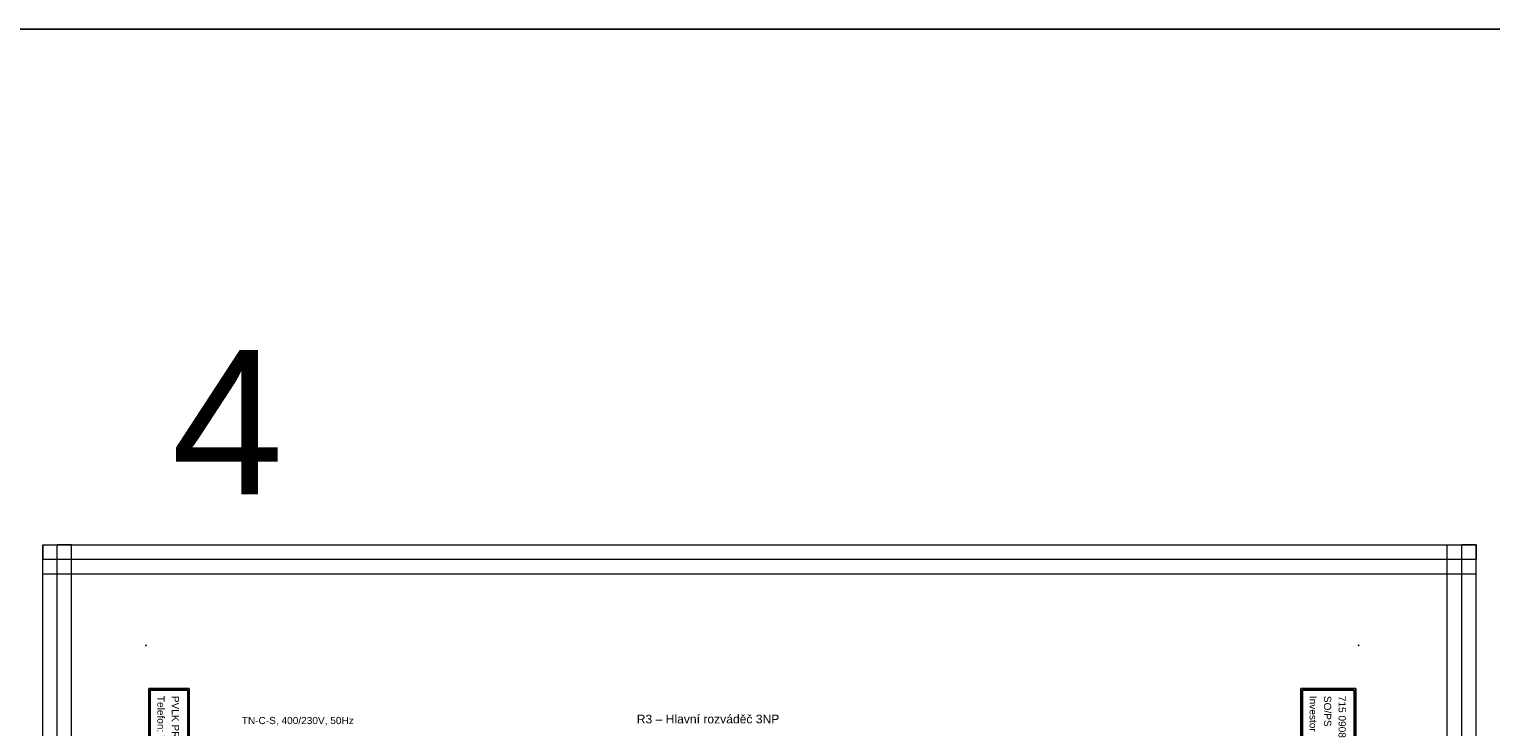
# Model space of a CAD drawing. Extents: x -3642 to 3381, y 3251 to 3904.
# Tile 13 of 41: x -1923 to -1417, y 3662 to 3904. Entities that reach past the tile are written whole.
import ezdxf
from ezdxf.enums import TextEntityAlignment as Align

# ---------------------------------------------------------------- set-up
doc = ezdxf.new("R2010")
doc.units = 0
doc.header["$MEASUREMENT"] = 0
for name, color, linetype in [('1-KRESBA', 7, 'Continuous'), ('__10-Popisy', 220, 'Continuous'), ('__Bílá', 7, 'Continuous'), ('__Oranžová', 30, 'Continuous'), ('__Vínová 220', 220, 'Continuous')]:
    doc.layers.add(name, color=color, linetype=linetype)
doc.styles.add('Arial', font='arial.ttf')

# ---------------------------------------------------------------- blocks, each defined once
blk = doc.blocks.new('BLK_Razítko_malé_pro_rozváděče')
at = {"layer": '__Bílá'}
for p, q in [((15, -1), (15, -20)), ((15, -1), (294, -1)), ((15.5, -1.5), (15.5, -19.5)), ((15.5, -1.5), (184.5, -1.5)), ((184.5, -1.5), (184.5, -19.5)), ((185, -1.5), (185, -19.5)), ((185, -1.5), (293.5, -1.5)), ((293.5, -19.5), (293.5, -1.5)), ((294, -20), (294, -1)), ((15, -20), (294, -20)), ((15.5, -19.5), (184.5, -19.5)), ((185, -19.5), (293.5, -19.5)), ((15, -405), (15, -419)), ((15, -405), (294, -405)), ((15.5, -405.5), (15.5, -418.5)), ((15.5, -405.5), (194.5, -405.5)), ((194.5, -405.5), (194.5, -418.5)), ((195, -405.5), (195, -418.5)), ((195, -405.5), (293.5, -405.5)), ((293.5, -405.5), (293.5, -418.5)), ((294, -405), (294, -419)), ((15, -419), (294, -419)), ((15.5, -418.5), (194.5, -418.5)), ((195, -418.5), (293.5, -418.5))]:
    blk.add_line(p, q, dxfattribs=at)
for p in [(0, 0), (300, 0), (0, -420), (300, -420)]:
    blk.add_point(p, dxfattribs=at)
at = {"layer": '__Bílá', "style": 'Arial'}
for s, height, p in [('Dokument', 2.5, (187, -7)), ('SO/PS', 2.5, (17.5, -12)), ('-', 3, (38, -7)), ('Vypracoval', 2.5, (187, -12)), ('-', 3, (210.5, -7)), ('Investor', 2.5, (17.5, -17)), ('-', 3, (38, -12)), ('Datum', 2.5, (187, -17)), ('-', 3, (210.5, -12)), ('-', 3, (38, -17)), ('-', 3, (210.5, -17)), ('PVLK PROJECT s.r.o. , Langrova 195/33,  787 01 Šumperk', 2.5, (17.5, -411)), ('Copyright © 2012 PVLK', 2.5, (197, -411)), ('Telefon: 773 836 685, mobil: 777 848 204, e-mail: %%Upavelka@pvlk.cz', 2.5, (17.5, -416)), ('Číslo dokumentu .....', 2.5, (197, -416))]:
    blk.add_text(s, height=height, dxfattribs=at).set_placement(p)
at = {"layer": '__Vínová 220', "char_height": 2.5, "attachment_point": 7, "style": 'Arial'}
for s, insert in [('715 0908', (17.5, -7)), ('Rozšíření výrobního areálu firmy PLASTKON PRODUCT, S.R.O.', (42.5, -7.75)), ('R3 – Hlavní rozváděč 3NP', (215, -7.75)), ('SO 02 - Novostavba skladovací haly s administrativní budovou', (42.5, -12.75)), ('Miroslav Pavelka', (215, -12.75)), ('Plastkon product, s.r.o., Hlavní 147, Mikulovice 790 84', (42.5, -17.75)), ('06/2016', (215, -17.75))]:
    blk.add_mtext(s, dxfattribs=dict(at, insert=insert))
at = {"layer": '__Vínová 220', "style": 'Arial'}
blk.add_attdef('ČÍSLO', text='', height=4, dxfattribs=at).set_placement((290, -416), align=Align.RIGHT)

msp = doc.modelspace()

# ---------------------------------------------------------------- linework, layer by layer
at = {"layer": '1-KRESBA', "color": 3}
msp.add_lwpolyline([(-3642.15, 3903.52), (3380.95, 3903.52), (3380.95, 3250.95), (-3642.15, 3250.95)], close=True, dxfattribs=at)
at = {"layer": '__Vínová 220', "lineweight": 0}
for p, q in [((-1918.6, 3724.82), (-1918.6, 3719.82)), ((-1918.6, 3724.82), (-1422.2, 3724.82)), ((-1918.6, 3358.74), (-1918.6, 3724.82)), ((-1918.6, 3724.82), (-1913.6, 3724.82)), ((-1913.6, 3358.74), (-1913.6, 3724.82)), ((-1908.6, 3724.82), (-1913.6, 3724.82)), ((-1908.6, 3358.74), (-1908.6, 3724.82)), ((-1432.2, 3358.74), (-1432.2, 3724.82)), ((-1432.2, 3724.82), (-1427.2, 3724.82)), ((-1427.2, 3358.74), (-1427.2, 3724.82)), ((-1422.2, 3724.82), (-1427.2, 3724.82)), ((-1422.2, 3724.82), (-1422.2, 3719.82)), ((-1422.2, 3358.74), (-1422.2, 3724.82)), ((-1918.6, 3714.82), (-1918.6, 3719.82)), ((-1918.6, 3719.82), (-1422.2, 3719.82)), ((-1422.2, 3714.82), (-1422.2, 3719.82)), ((-1918.6, 3714.82), (-1422.2, 3714.82))]:
    msp.add_line(p, q, dxfattribs=at)

# ---------------------------------------------------------------- block references
at = {"layer": '1-KRESBA', "rotation": 270}
msp.add_blockref('BLK_Razítko_malé_pro_rozváděče', (-1462.89, 3690), dxfattribs=at).add_auto_attribs({'ČÍSLO': '24.4'})

# ---------------------------------------------------------------- texts
at = {"layer": '__10-Popisy', "style": 'Arial'}
msp.add_text('4', height=50, dxfattribs=at).set_placement((-1874.04, 3742.31))
at = {"layer": '__Bílá', "insert": (-1712.88, 3662.93), "char_height": 3, "attachment_point": 7, "style": 'Arial'}
msp.add_mtext('R3 – Hlavní rozváděč 3NP', dxfattribs=at)
at = {"layer": '__Oranžová', "lineweight": 0, "style": 'Arial'}
msp.add_text('TN-C-S, 400/230V, 50Hz', height=2.5, dxfattribs=at).set_placement((-1849.68, 3662.71))

doc.saveas('drawing.dxf')
